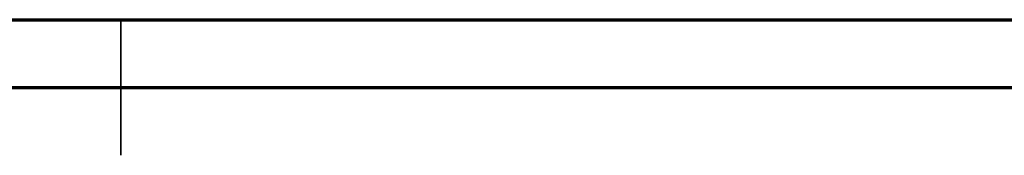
# Model space of a CAD drawing. Header units: millimetres. Extents: x 0 to 420, y 0 to 297.
# Tile 4 of 5: x 210 to 283, y 287 to 297. Entities that reach past the tile are written whole.
import ezdxf

# ---------------------------------------------------------------- set-up
doc = ezdxf.new("R2010")
doc.units = ezdxf.units.MM
doc.layers.add('ОСЕВЫЕ', color=7, linetype='Continuous')

msp = doc.modelspace()

# ---------------------------------------------------------------- linework, layer by layer
at = {"color": 7, "linetype": 'Continuous', "lineweight": 70}
for p, q in [((15, 297), (420, 297)), ((20, 292), (415, 292))]:
    msp.add_line(p, q, dxfattribs=at)
at = {"color": 7, "linetype": 'Continuous', "lineweight": 35}
msp.add_line((217.5, 297.001), (217.5, 286.999), dxfattribs=at)
at = {"color": 7, "linetype": 'Continuous', "lineweight": 25}
msp.add_line((415, 292), (20, 292), dxfattribs=at)
at = {"layer": 'ОСЕВЫЕ', "lineweight": 18}
msp.add_line((0, 297), (420, 297), dxfattribs=at)

doc.saveas('drawing.dxf')
